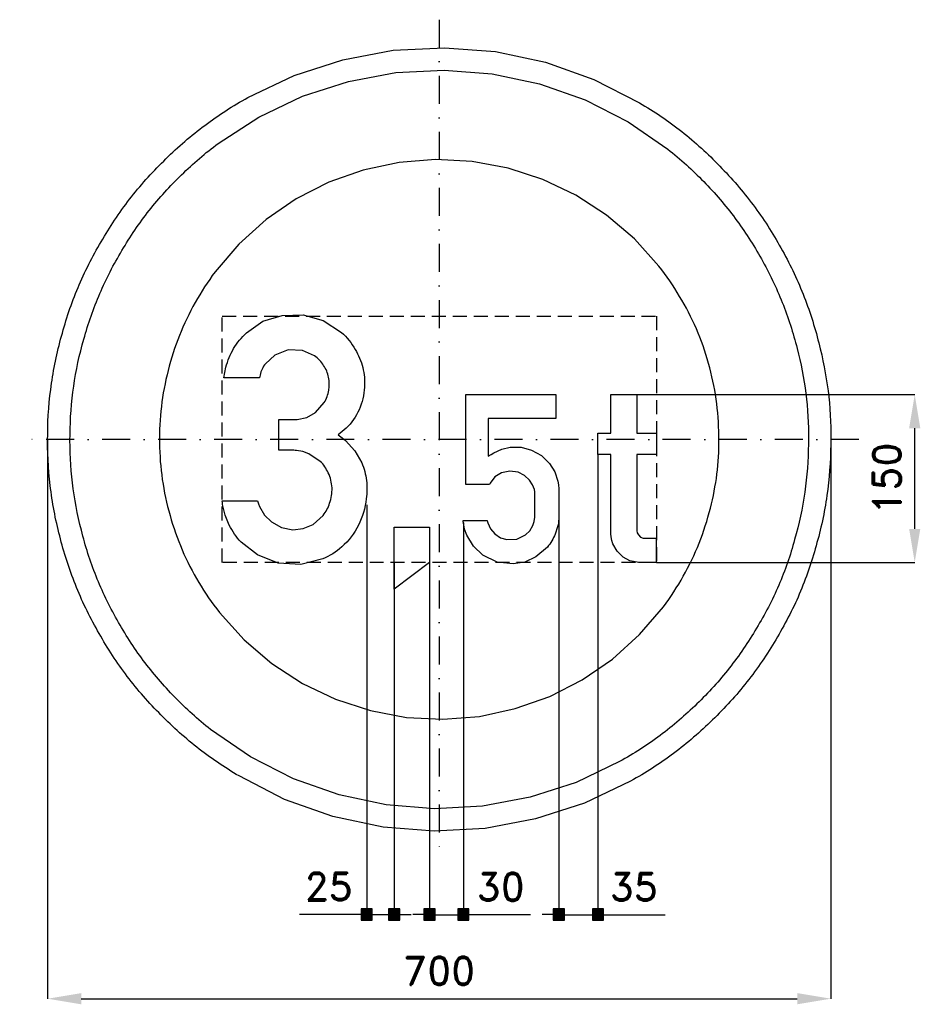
# Model space of a CAD drawing. Header units: millimetres. Extents: x -375 to 430, y -505 to 375.
import ezdxf

# ---------------------------------------------------------------- set-up
doc = ezdxf.new("R2010")
doc.units = ezdxf.units.MM
doc.header["$LTSCALE"] = 5
doc.linetypes.add('ČERCHOVANÁX2', pattern=[2, 1, -0.5, 0, -0.5])
doc.linetypes.add('ČÁRKOVANÁX2', pattern=[1.5, 1, -0.5])
doc.layers.add('Kóty', color=2, linetype='Continuous')
doc.layers.add('Značka', color=7, linetype='Continuous')
doc.styles.get("Standard").update_dxf_attribs({"font": 'romand.shx', "height": 25})
doc.dimstyles.get("Standard").update_dxf_attribs({"dimtxt": 25, "dimasz": 30, "dimexe": 0.18, "dimexo": 0.0625, "dimgap": 12.5, "dimtad": 1, "dimdec": 0, "dimzin": 0, "dimdsep": 46, "dimtxsty": 'Standard', "dimcen": 0.09, "dimadec": 0, "dimazin": 0, "dimtfac": 1, "dimtdec": 0, "dimtofl": 0, "dimtmove": 0, "dimatfit": 3, "dimfxl": 1, "dimtolj": 1, "dimtzin": 0, "dimarcsym": 0})

# ---------------------------------------------------------------- blocks, each defined once
blk = doc.blocks.new('*D2')
at = {"layer": 'Defpoints', "color": 0, "transparency": 16777216}
for p in [(-350.03, 0), (349.99, -2.29), (349.99, -499.82)]:
    blk.add_point(p, dxfattribs=at)
at = {"layer": 'Kóty', "color": 0, "lineweight": -2, "transparency": 16777216}
for p, q in [((-350.03, -0.06), (-350.03, -500)), ((349.99, -2.35), (349.99, -500)), ((-320.03, -499.82), (319.99, -499.82))]:
    blk.add_line(p, q, dxfattribs=at)
at = {"layer": 'Kóty', "color": 0, "transparency": 16777216}
for points in [[(-320.03, -494.82), (-320.03, -504.82), (-350.03, -499.82)], [(319.99, -494.82), (319.99, -504.82), (349.99, -499.82)]]:
    blk.add_solid(points, dxfattribs=at)
at = {"layer": 'Kóty', "color": 0, "transparency": 16777216, "insert": (-0.02, -474.82), "char_height": 25, "attachment_point": 5}
blk.add_mtext('\\A1;700', dxfattribs=at)
blk = doc.blocks.new('*D3')
at = {"layer": 'Defpoints', "color": 0, "transparency": 16777216}
for p in [(176.52, 40), (424.992, 40), (194.07, -110)]:
    blk.add_point(p, dxfattribs=at)
at = {"layer": 'Kóty', "color": 0, "lineweight": -2, "transparency": 16777216}
for p, q in [((176.5825, 40), (425.172, 40)), ((424.992, -80), (424.992, 10)), ((194.1325, -110), (425.172, -110))]:
    blk.add_line(p, q, dxfattribs=at)
at = {"layer": 'Kóty', "color": 0, "transparency": 16777216}
for points in [[(419.992, 10), (429.992, 10), (424.992, 40)], [(419.992, -80), (429.992, -80), (424.992, -110)]]:
    blk.add_solid(points, dxfattribs=at)
at = {"layer": 'Kóty', "color": 0, "transparency": 16777216, "insert": (399.992, -35), "char_height": 25, "attachment_point": 5, "rotation": 90}
blk.add_mtext('\\A1;150', dxfattribs=at)

msp = doc.modelspace()

# ---------------------------------------------------------------- hatches: boundary and pattern name
at = {"layer": 'Kóty'}
h = msp.add_hatch(color=256, dxfattribs=at)
h.dxf.hatch_style = 1
h.paths.add_polyline_path([(-69.83, -429.64), (-59.83, -429.64), (-59.83, -419.64), (-69.83, -419.64)])
h = msp.add_hatch(color=256, dxfattribs=at)
h.dxf.hatch_style = 1
h.paths.add_polyline_path([(-45.21, -429.64), (-35.21, -429.64), (-35.21, -419.64), (-45.21, -419.64)])
h = msp.add_hatch(color=256, dxfattribs=at)
h.dxf.hatch_style = 1
h.paths.add_polyline_path([(-13.68, -429.64), (-3.68, -429.64), (-3.68, -419.64), (-13.68, -419.64)])
h = msp.add_hatch(color=256, dxfattribs=at)
h.dxf.hatch_style = 1
h.paths.add_polyline_path([(16.56, -429.64), (26.56, -429.64), (26.56, -419.64), (16.56, -419.64)])
h = msp.add_hatch(color=256, dxfattribs=at)
h.dxf.hatch_style = 1
h.paths.add_polyline_path([(101.87, -429.64), (111.87, -429.64), (111.87, -419.64), (101.87, -419.64)])
h = msp.add_hatch(color=256, dxfattribs=at)
h.dxf.hatch_style = 1
h.paths.add_polyline_path([(136.87, -429.64), (146.87, -429.64), (146.87, -419.64), (136.87, -419.64)])

# ---------------------------------------------------------------- linework, layer by layer
for p, q in [((141.87, -13.46), (141.87, -425)), ((-64.83, -58.4), (-64.83, -425)), ((106.87, -57.11), (106.87, -425)), ((21.56, -74.56), (21.56, -425)), ((-40.21, -110), (-40.21, -425)), ((-8.68, -110), (-8.68, -425)), ((-69.83, -424.64), (-124.83, -424.64)), ((-38.68, -424.82), (-68.68, -424.82)), ((-10.21, -424.82), (19.79, -424.82)), ((107.05, -424.82), (147.03, -424.82)), ((147.03, -424.82), (201.87, -424.82))]:
    msp.add_line(p, q, dxfattribs=at)
for points in [[(-69.83, -429.64), (-59.83, -429.64), (-59.83, -419.64), (-69.83, -419.64)], [(-45.21, -429.64), (-35.21, -429.64), (-35.21, -419.64), (-45.21, -419.64)], [(-13.68, -429.64), (-3.68, -429.64), (-3.68, -419.64), (-13.68, -419.64)], [(16.56, -429.64), (26.56, -429.64), (26.56, -419.64), (16.56, -419.64)], [(101.87, -429.64), (111.87, -429.64), (111.87, -419.64), (101.87, -419.64)], [(136.87, -429.64), (146.87, -429.64), (146.87, -419.64), (136.87, -419.64)]]:
    msp.add_lwpolyline(points, close=True, dxfattribs=at)
for points in [[(-69.83, -419.64), (-59.83, -429.64)], [(-59.83, -419.64), (-69.83, -429.64)], [(-45.21, -419.64), (-35.21, -429.64)], [(-35.21, -419.64), (-45.21, -429.64)], [(-13.68, -419.64), (-3.68, -429.64)], [(-3.68, -419.64), (-13.68, -429.64)], [(16.56, -419.64), (26.56, -429.64)], [(26.56, -419.64), (16.56, -429.64)], [(101.87, -419.64), (111.87, -429.64)], [(111.87, -419.64), (101.87, -429.64)], [(136.87, -419.64), (146.87, -429.64)], [(146.87, -419.64), (136.87, -429.64)], [(-35.21, -424.64), (-25.21, -424.64)], [(-13.68, -424.64), (-23.68, -424.64)], [(26.56, -424.64), (81.56, -424.64)], [(101.87, -424.64), (91.87, -424.64)]]:
    msp.add_lwpolyline(points, dxfattribs=at)
at = {"layer": 'Značka', "color": 6, "linetype": 'ČERCHOVANÁX2', "lineweight": 25, "ltscale": 5}
for p, q in [((0, 375), (0, -375)), ((375, 0), (-375, 0))]:
    msp.add_line(p, q, dxfattribs=at)
at = {"layer": 'Značka', "color": 5}
for points in [[(350, 0, -0.001601), (349.99, -2.3), (349.97, -4.6, -0.032165), (346.49, -50.2, -0.035724), (336.86, -95, -0.036679), (321.83, -138.3, -0.034748), (300.79, -179, -0.034017), (274.96, -216.8, -0.034459), (244.23, -250.7, -0.034566), (209.51, -280.6, -0.034423), (171.02, -305.4), (129.75, -325.2), (86.15, -339.2), (41.16, -347.7), (-4.58, -350), (-50.24, -346.5), (-95, -336.9), (-138.22, -321.7), (-178.95, -300.8, -0.034411), (-216.78, -275, -0.034463), (-250.71, -244.2, -0.034411), (-280.56, -209.5, -0.03441), (-305.37, -171, -0.034424), (-325.22, -129.8, -0.034402), (-339.23, -86.2, -0.034415), (-347.72, -41.2, -0.034416), (-349.97, 4.6, -0.034417), (-346.53, 50.2, -0.034426), (-336.86, 95, -0.034414), (-321.72, 138.2, -0.034386), (-300.79, 179, -0.03442), (-274.98, 216.8, -0.034413), (-244.23, 250.7, -0.034435), (-209.5, 280.6, -0.034387), (-171.02, 305.4), (-129.75, 325.2), (-86.15, 339.2), (-41.16, 347.7), (4.58, 350), (50.24, 346.5), (95, 336.9), (138.22, 321.7), (178.95, 300.8, -0.034376), (216.77, 275, -0.034404), (250.71, 244.2, -0.034409), (280.57, 209.5, -0.03447), (305.37, 171, -0.034436), (325.2, 129.8, -0.034078), (339.23, 86.2, -0.032781), (347.51, 43.4, -0.034262), (350, 0)], [(-162.31, -54.9), (-161.47, -57.5), (-160.52, -60), (-156.12, -67.6), (-149.84, -73.7), (-140.94, -78.8), (-130.93, -80.7), (-121.48, -79.8), (-112.76, -76), (-103.67, -67.9, 0.087406), (-97.96, -57.1, 0.09739), (-95.85, -43.3, 0.104475), (-99.22, -29.9, 0.094964), (-106.3, -19.7), (-116.57, -12.8), (-121.9, -10.9), (-127.45, -10), (-128.7, -9.9), (-129.95, -9.8), (-143.51, -9.8), (-143.51, 17.7), (-129.47, 17.7), (-128.28, 17.6), (-127.08, 17.6), (-118.42, 19.4), (-110.65, 24), (-102.71, 32.8, 0.099737), (-98.78, 44, 0.096885), (-98.9, 55.5, 0.098784), (-103.34, 66.1, 0.100706), (-111.41, 74.6), (-122.16, 79.4), (-135, 80.1), (-146.98, 75.3), (-155.36, 67.6, 0.100311), (-160.13, 57.5), (-160.46, 56.3), (-160.75, 55), (-192.6, 55), (-191.73, 59.8), (-190.68, 64.5, -0.070948), (-183.78, 81.1, -0.076536), (-172.34, 95.1), (-157.57, 105.5), (-140.33, 110.8), (-121.71, 111.3), (-103.82, 106.1), (-87.38, 95.6, -0.081027), (-75.13, 80.3, -0.076304), (-68.36, 64.2, -0.079803), (-66.86, 46.6, -0.092064), (-71.55, 26.5, -0.10509), (-83.22, 10), (-86.63, 6.9), (-90.21, 4), (-86.89, 1.5), (-83.68, -1.1), (-75.34, -10.2), (-69.31, -21, -0.074917), (-65.04, -36.7, -0.064106), (-65.21, -53.1, -0.089425), (-72.17, -76.7, -0.101916), (-87.19, -96, -0.087291), (-104.15, -106.9), (-123.85, -111.7), (-143.9, -110.6), (-162.51, -103.3), (-177.14, -91.8, -0.0766), (-187.63, -76.6), (-191.36, -67.6), (-193.59, -58.2), (-193.84, -56.6), (-194.07, -54.9), (-162.31, -54.9)], [(42.93, -72.6), (43.2, -73.6), (43.48, -74.5), (45.93, -80), (49.74, -84.5), (54.61, -87.9), (60.36, -89.6), (69.33, -89.3), (77.23, -85.4), (80.92, -81.7), (83.53, -77.1), (84.85, -73.3), (85.43, -69.4), (85.47, -68.3), (85.48, -67.2), (85.48, -49.1), (85.32, -46.9), (85.01, -44.9), (83.44, -40.5), (80.82, -36.6), (76.21, -32.2), (70.57, -29.3), (63.08, -28.3), (55.57, -30), (49.59, -33.6), (45.45, -39), (45.12, -39.7), (44.81, -40.4), (23.74, -40.4), (23.74, 40), (104.11, 40), (104.11, 18.6), (43.82, 18.6), (43.82, -15.1), (46.3, -13.5), (48.84, -11.9), (55.91, -8.7), (63.51, -7.1), (73.14, -7.1), (82.46, -9.6), (91.41, -14.5), (98.64, -21.7), (103.19, -29.1), (105.96, -37.3), (106.62, -40.7), (106.87, -44.1), (106.87, -44.5), (106.87, -45), (106.87, -69.1), (106.85, -70.1), (106.81, -71.2, -0.045312), (105.84, -78.1), (103.67, -84.7, -0.080944), (96.67, -96.3), (86.34, -105), (76.59, -109.6), (65.95, -111.3), (51.83, -109.7), (39.11, -103.4), (30.55, -95.5), (24.64, -85.5), (22.69, -80.1), (21.56, -74.5), (21.43, -73.6), (21.32, -72.6), (42.93, -72.6)]]:
    msp.add_lwpolyline(points, format="xyb", dxfattribs=at)
at = {"layer": 'Značka', "color": 1}
for points in [[(330, 0, -0.001639), (329.99, -2.2), (329.97, -4.3, -0.032173), (326.69, -47.3, -0.035726), (317.61, -89.6, -0.036661), (303.44, -130.4, -0.034754), (283.6, -168.7, -0.034016), (259.25, -204.4, -0.034458), (230.27, -236.4, -0.034569), (197.54, -264.5, -0.034449), (161.24, -287.9), (122.33, -306.6), (81.23, -319.8), (38.8, -327.9), (-4.32, -330), (-47.37, -326.7), (-89.58, -317.6), (-130.32, -303.3), (-168.73, -283.6), (-204.39, -259.3, -0.03441), (-236.38, -230.3, -0.034409), (-264.53, -197.5, -0.03441), (-287.92, -161.2, -0.034441), (-306.64, -122.3, -0.034433), (-319.85, -81.2, -0.03441), (-327.85, -38.8, -0.034417), (-329.97, 4.3, -0.034415), (-326.73, 47.4, -0.034412), (-317.61, 89.6, -0.034422), (-303.33, 130.3, -0.034404), (-283.6, 168.7, -0.034423), (-259.27, 204.4, -0.034409), (-230.27, 236.4, -0.034403), (-197.53, 264.5), (-161.24, 287.9), (-122.34, 306.6), (-81.23, 319.8), (-38.8, 327.9), (4.32, 330), (47.37, 326.7), (89.58, 317.6), (130.32, 303.3), (168.73, 283.6), (204.39, 259.3, -0.034418), (236.38, 230.3, -0.03441), (264.53, 197.5, -0.034469), (287.92, 161.2, -0.034439), (306.62, 122.3, -0.03407), (319.85, 81.2, -0.0328), (327.65, 40.9, -0.034269), (330, 0)], [(250, 0), (249.99, 1.6), (249.98, 3.3, 0.032169), (247.49, 35.9, 0.035732), (240.61, 67.9, 0.03669), (229.88, 98.8, 0.034741), (214.85, 127.8, 0.034045), (196.4, 154.8), (174.45, 179.1), (149.65, 200.4), (122.16, 218.1), (92.68, 232.3), (61.54, 242.3), (29.4, 248.4), (-3.27, 250), (-35.89, 247.5), (-67.86, 240.6), (-98.73, 229.8), (-127.82, 214.9), (-154.84, 196.4), (-179.07, 174.4), (-200.4, 149.6, 0.034391), (-218.12, 122.2, 0.034409), (-232.3, 92.7, 0.034418), (-242.31, 61.5, 0.034411), (-248.37, 29.4, 0.034416), (-249.98, -3.3, 0.034419), (-247.52, -35.9, 0.034429), (-240.61, -67.9, 0.034429), (-229.8, -98.7, 0.034393), (-214.85, -127.8, 0.034408), (-196.41, -154.8), (-174.45, -179.1), (-149.65, -200.4), (-122.16, -218.1), (-92.68, -232.3), (-61.54, -242.3), (-29.4, -248.4), (3.27, -250), (35.89, -247.5), (67.86, -240.6), (98.73, -229.8), (127.82, -214.9), (154.84, -196.4), (179.08, -174.4), (200.4, -149.6, 0.034499), (218.12, -122.2, 0.034408), (232.29, -92.7, 0.034079), (242.31, -61.5, 0.032796), (248.22, -31, 0.034267), (250, 0)]]:
    msp.add_lwpolyline(points, format="xyb", dxfattribs=at)
at = {"layer": 'Značka', "color": 6, "linetype": 'ČÁRKOVANÁX2', "ltscale": 2.5}
msp.add_lwpolyline([(-194.07, -110), (-194.07, 110), (194.07, 110), (194.07, -110), (-194.07, -110)], dxfattribs=at)
at = {"layer": 'Značka', "color": 5}
for points in [[(193.87, -110), (179.31, -110), (178.18, -109.9), (177.06, -109.8), (170.42, -108.4), (164.4, -105.2), (158.95, -100), (155.25, -93.5), (154.14, -90.4), (153.58, -87.1), (153.53, -86.3), (153.5, -85.5), (153.5, -13.4), (141.87, -13.4), (141.87, 5.5), (153.5, 5.5), (153.5, 40), (176.52, 40), (176.52, 5.5), (194.05, 5.5), (194.07, -13.4), (176.52, -13.4), (176.52, -80.8), (176.57, -81.2), (176.62, -81.7), (177.06, -83.6), (177.97, -85.4), (179.86, -87.3), (182.32, -88.3), (182.8, -88.3), (183.28, -88.4), (193.87, -88.4), (193.87, -110)], [(-40.21, -133.8), (-40.21, -78.5), (-8.68, -78.5), (-8.68, -110), (-40.21, -133.8)]]:
    msp.add_lwpolyline(points, dxfattribs=at)

# ---------------------------------------------------------------- texts
at = {"layer": 'Kóty', "char_height": 25, "attachment_point": 5}
for s, insert in [('\\A1;25', (-98.8, -399.64)), ('\\A1;30', (54.98, -399.82)), ('\\A1;35', (173.96, -399.82))]:
    msp.add_mtext(s, dxfattribs=dict(at, insert=insert))

# ---------------------------------------------------------------- dimensions: what is measured, and where the dimension line sits
at = {"layer": 'Kóty'}
dim = msp.add_linear_dim(base=(424.99, 40), p1=(194.07, -110), p2=(176.52, 40), angle=90, dimstyle='Standard', dxfattribs=at)
dim.commit()
dim.dimension.update_dxf_attribs({"geometry": '*D3', "text_midpoint": (399.99, -35)})
dim = msp.add_linear_dim(base=(349.99, -499.82), p1=(-350.03, 0), p2=(349.99, -2.29), dimstyle='Standard', dxfattribs=at)
dim.commit()
dim.dimension.update_dxf_attribs({"geometry": '*D2', "text_midpoint": (-0.02, -474.82)})

doc.saveas('drawing.dxf')
